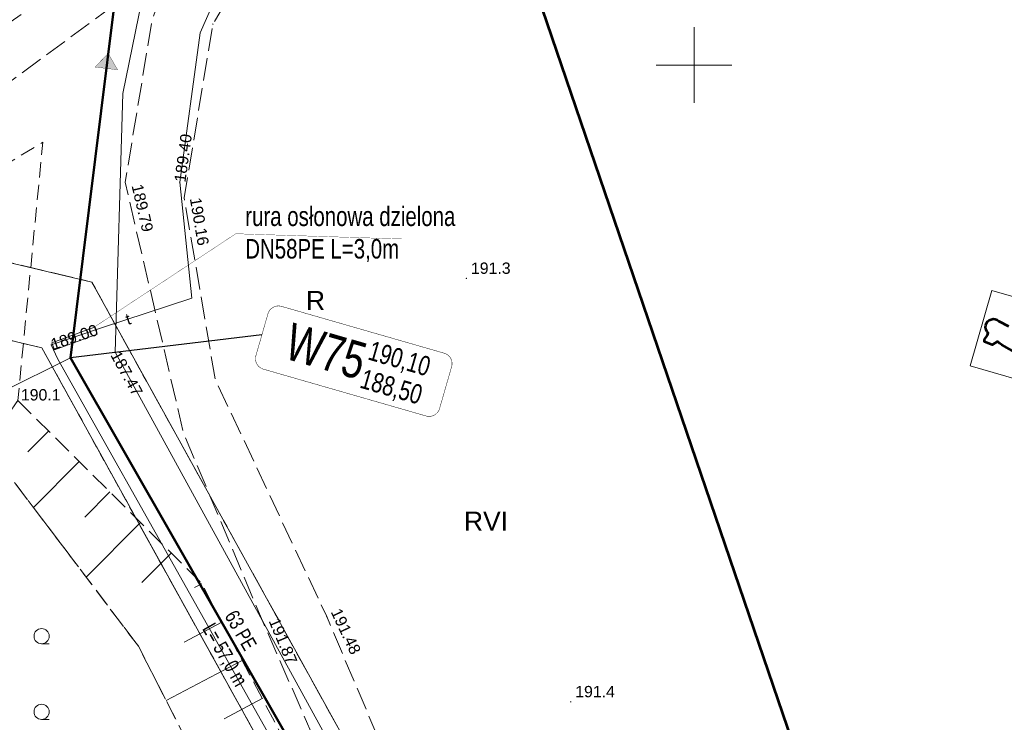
# Model space of a CAD drawing. Header units: metres. Extents: x 7482748 to 7484637, y 5684406 to 5687014.
# Tile 15 of 180: x 7482955 to 7483020, y 5684707 to 5684753. Entities that reach past the tile are written whole.
import ezdxf
from ezdxf.enums import TextEntityAlignment as Align
from ezdxf.lldxf.tags import DXFTag

# ---------------------------------------------------------------- set-up
doc = ezdxf.new("R2010")
doc.units = ezdxf.units.M
doc.header["$MEASUREMENT"] = 0
for name, pattern in [('1', [1.5, 1, -0.5]), ('BUBZ01_500', [1.75, 1.25, -0.5]), ('KTJZ01_500', [2, 1.5, -0.5]), ('l217_500', [2, 1.5, -0.5]), ('l218_500', [1, 0.5, -0.5]), ('PTTL_500', [1.5, 1, -0.5])]:
    doc.linetypes.add(name, pattern=pattern)
for name, color, linetype, lineweight in [('.domiar', 250, 'Continuous', 9), ('.ks tłoczny', 104, 'Continuous', 50), ('_Dzialki', 7, 'Continuous', 0), ('_Kontury', 7, 'Continuous', 0), ('_Kontury_opis', 7, 'Continuous', 0), ('_Podzial_sekcyjny_krzyze', 7, '1', 13), ('_Szkic_arkuszy', 7, 'Continuous', 0), ('_Uzytki', 7, 'Continuous', 0), ('_Uzytki_opis', 7, 'Continuous', 0), ('_Zakres2', 7, 'Continuous', 0), ('BUBZ02_D', 7, 'BUBZ01_500', 13), ('BUBZ02_G', 7, 'BUBZ01_500', 13), ('BUBZ02_W', 7, 'Continuous', 13), ('PTTL04_P', 7, 'Continuous', 13), ('RTPW01_P', 7, 'Continuous', 0), ('RTPW02_P', 7, 'Continuous', 0)]:
    doc.layers.add(name, color=color, linetype=linetype, lineweight=lineweight)
for name, color, linetype, lineweight, true_color, transparency in [('GES__SUPS01_07G', 7, 'Continuous', 13, 0xff9100, 0.25), ('GES__SUPS01_08G', 5, 'Continuous', 13, 0x0000ff, 0.25), ('GES__SUPT_pT', 7, 'Continuous', 13, 0xff9100, 0.25)]:
    doc.layers.add(name, color=color, linetype=linetype, lineweight=lineweight, true_color=true_color, transparency=transparency)
for name, color, linetype, lineweight, true_color in [('GES__SUPS01_07P', 7, 'Continuous', 13, 0xff9100), ('GES__SUPS01_08P', 5, 'Continuous', 13, 0x0000ff), ('GES__SUPT_pL', 7, 'Continuous', 13, 0xff9100), ('GES__SUPW_01_pL', 5, 'Continuous', 13, 0x0000ff)]:
    doc.layers.add(name, color=color, linetype=linetype, lineweight=lineweight, true_color=true_color)
doc.layers.add('IS_kanalizacja_sanitarna', color=7, linetype='SOLID', true_color=0x000000)
doc.layers.add('IS_Opisy_działek_Net', color=7, linetype='SOLID', true_color=0x000000)
doc.layers.add('IS_Węzeł_sieci_kanalizacyjnej_-_opisy', color=7, linetype='Continuous')
for name, color, linetype, lineweight, transparency in [('KTJZ01_O', 7, 'KTJZ01_500', 13, 0.5), ('PTTL04_O', 7, 'PTTL_500', 13, 0.5), ('RTPW01_G', 7, 'Continuous', 13, 0.25), ('RTPW02_G', 7, 'Continuous', 13, 0.25)]:
    doc.layers.add(name, color=color, linetype=linetype, lineweight=lineweight, transparency=transparency)
doc.styles.get("Standard").update_dxf_attribs({"font": 'simplex.shx', "width": 0.75})
doc.styles.add('Style-Arial', font='arial.ttf')
tags = doc.linetypes.add('SOLID', pattern=[10, 10, 0]).pattern_tags.tags
tags[6:7] = [DXFTag(74, 4), DXFTag(75, 0), DXFTag(340, '0'), DXFTag(46, 0.0), DXFTag(50, 0.0), DXFTag(44, 0.0), DXFTag(45, 0.0)]
tags[4:5] = [DXFTag(74, 4), DXFTag(75, 0), DXFTag(340, '0'), DXFTag(46, 0.0), DXFTag(50, 0.0), DXFTag(44, 0.0), DXFTag(45, 0.0)]

# ---------------------------------------------------------------- blocks, each defined once
blk = doc.blocks.new('SUPS01')
at = {"layer": 'GES__SUPS01_08P', "linetype": 'Continuous', "lineweight": 13}
h = blk.add_hatch(color=256, dxfattribs=at)
edge = h.paths.add_edge_path()
edge.add_arc((0, 0), 0.045, 0, 360)
blk = doc.blocks.new('RTPW01_3')
at = {"layer": 'RTPW02_P', "linetype": 'Continuous', "lineweight": 0}
h = blk.add_hatch(color=256, dxfattribs=at)
edge = h.paths.add_edge_path()
edge.add_arc((0, 0), 0.045, 0, 360)
blk = doc.blocks.new('RTPW01')
at = {"layer": 'RTPW01_P', "linetype": 'Continuous', "lineweight": 0}
h = blk.add_hatch(color=256, dxfattribs=at)
edge = h.paths.add_edge_path()
edge.add_arc((0, 0), 0.045, 0, 360)
blk = doc.blocks.new('PTTL04_1')
at = {"layer": 'PTTL04_P', "linetype": 'Continuous', "lineweight": 13}
for p, q in [((-5, 2), (-4.5, 2)), ((5, 2), (5.5, 2)), ((-2.5, -0.5), (-2, -0.5)), ((2.5, -0.5), (3, -0.5)), ((-5, -3), (-4.5, -3)), ((5, -3), (5.5, -3))]:
    blk.add_line(p, q, dxfattribs=at)
for centre in [(-5, 2.5), (5, 2.5), (-2.5, 0), (2.5, 0), (-5, -2.5), (5, -2.5)]:
    blk.add_circle(centre, 0.5, dxfattribs=at)
for centre in [(0, 2.5), (0, -2.5)]:
    blk.add_arc(centre, 0.55, 320.48, 219.52, dxfattribs=at)
blk = doc.blocks.new('SUPS01_7')
at = {"layer": 'GES__SUPS01_07P', "linetype": 'Continuous', "lineweight": 13}
h = blk.add_hatch(color=256, dxfattribs=at)
edge = h.paths.add_edge_path()
edge.add_arc((0, 0), 0.045, 0, 360)

msp = doc.modelspace()

# ---------------------------------------------------------------- hatches: boundary and pattern name
at = {"layer": 'IS_kanalizacja_sanitarna', "linetype": 'Continuous', "ltscale": 0.01}
msp.add_hatch(color=256, dxfattribs=at).paths.add_polyline_path([(7482961.27944, 5684750.77231), (7482960.41233, 5684749.87197), (7482961.90097, 5684749.68778)])

# ---------------------------------------------------------------- linework, layer by layer
at = {"layer": '.domiar', "linetype": 'Continuous', "lineweight": 20}
msp.add_lwpolyline([(7482960.36861, 5684732.68522), (7482957.55847, 5684731.63491), (7482957.73352, 5684731.16656), (7482960.54366, 5684732.21686), (7482960.36861, 5684732.68522)], dxfattribs=at)
at = {"layer": '.domiar', "linetype": 'Continuous'}
msp.add_lwpolyline([(7482958.78983, 5684730.65057), (7482954.18107, 5684728.35436), (7482954.18107, 5684728.35436)], dxfattribs=at)
at = {"layer": '.ks tłoczny', "linetype": 'Continuous'}
for points in [[(7482963.64626, 5684769.90162), (7482958.78983, 5684730.65057)], [(7482958.78983, 5684730.65057), (7482987.07978, 5684681.17974)]]:
    msp.add_lwpolyline(points, dxfattribs=at)
at = {"layer": '_Dzialki', "color": 96, "linetype": 'Continuous', "true_color": 0x008000, "flags": 128}
for points in [[(7482960.19, 5684735.66), (7482933.24, 5684742.05)], [(7482956.89, 5684731.31), (7482931.62, 5684737.3)], [(7482989.3, 5684682.98), (7482960.19, 5684735.66)], [(7482984.44, 5684681.45), (7482956.89, 5684731.31)]]:
    msp.add_lwpolyline(points, dxfattribs=at)
at = {"layer": '_Kontury', "color": 96, "linetype": 'l217_500', "true_color": 0x008000, "flags": 128}
for points in [[(7482951.64, 5684737.69), (7482960.19, 5684735.66)], [(7482960.19, 5684735.66), (7482989.3, 5684682.98)], [(7482956.89, 5684731.31), (7482945.83, 5684733.93)], [(7482984.44, 5684681.45), (7482956.89, 5684731.31)]]:
    msp.add_lwpolyline(points, dxfattribs=at)
at = {"layer": '_Podzial_sekcyjny_krzyze', "linetype": 'Continuous'}
for p, q in [((7483000, 5684747.5), (7483000, 5684752.5)), ((7482997.5, 5684750), (7483002.5, 5684750))]:
    msp.add_line(p, q, dxfattribs=at)
at = {"layer": '_Szkic_arkuszy', "color": 7, "linetype": 'Continuous', "lineweight": 0, "flags": 128}
msp.add_lwpolyline([(7483019.66, 5684735.11), (7483018.23, 5684730.12), (7483025.3, 5684728.08), (7483026.73, 5684733.08), (7483019.66, 5684735.11)], close=True, dxfattribs=at)
at = {"layer": '_Szkic_arkuszy', "color": 252, "linetype": 'Continuous', "lineweight": 53, "flags": 128}
msp.add_lwpolyline([(7483021.69, 5684730.74), (7483020.34, 5684731.5), (7483020.2, 5684731.59), (7483020.05, 5684731.73), (7483019.69, 5684731.5), (7483019.18, 5684731.7), (7483019.19, 5684731.86), (7483019.38, 5684732.15), (7483019.42, 5684732.3), (7483019.33, 5684732.42), (7483019.28, 5684732.54), (7483019.25, 5684732.68), (7483019.27, 5684732.81), (7483019.32, 5684732.94), (7483019.39, 5684733.05), (7483019.5, 5684733.13), (7483019.62, 5684733.19), (7483019.75, 5684733.22), (7483019.89, 5684733.2), (7483020.02, 5684733.16), (7483020.13, 5684733.08), (7483020.78, 5684732.75)], dxfattribs=at)
at = {"layer": '_Uzytki', "color": 96, "linetype": 'l218_500', "true_color": 0x008000, "flags": 128}
for points in [[(7482951.64, 5684737.69), (7482960.19, 5684735.66)], [(7482960.19, 5684735.66), (7482989.3, 5684682.98)], [(7482945.83, 5684733.93), (7482956.89, 5684731.31)], [(7482956.89, 5684731.31), (7482984.44, 5684681.45)]]:
    msp.add_lwpolyline(points, dxfattribs=at)
at = {"layer": '_Zakres2', "color": 250, "linetype": 'Continuous', "lineweight": 53, "flags": 128}
msp.add_lwpolyline([(7483096.11, 5684919.96), (7483039.08, 5684817.62), (7483036.61, 5684813.88), (7483010.05, 5684779.5), (7483004.86, 5684774.26), (7482998.22, 5684770.3), (7482989.37, 5684766.48), (7482989.63, 5684754.69), (7483011.57, 5684690.34), (7483013.17, 5684679.95), (7483016.73, 5684657.1), (7483121.53, 5684669.63)], dxfattribs=at)
at = {"layer": 'BUBZ02_D', "linetype": 'BUBZ01_500', "lineweight": 13, "flags": 128}
msp.add_lwpolyline([(7482988.27, 5684599.02), (7482985.17, 5684598.78), (7482981.96, 5684624.28), (7482980.31, 5684649.57), (7482972.81, 5684692.91), (7482963.28, 5684711.58), (7482953.24, 5684724.86), (7482955.31, 5684727.83)], dxfattribs=at)
at = {"layer": 'BUBZ02_G', "linetype": 'BUBZ01_500', "lineweight": 13, "flags": 128}
msp.add_lwpolyline([(7482955.31, 5684727.83), (7482967.42, 5684715.78), (7482978.03, 5684695.68), (7482987.21, 5684651.72), (7482987.19, 5684622.94), (7482988.27, 5684599.02)], dxfattribs=at)
at = {"layer": 'BUBZ02_W', "linetype": 'Continuous', "lineweight": 13}
for p, q in [((7482957.34, 5684725.81), (7482955.97, 5684724.44)), ((7482959.37, 5684723.79), (7482956.34, 5684720.76)), ((7482961.39, 5684721.78), (7482959.74, 5684720.11)), ((7482963.42, 5684719.76), (7482959.83, 5684716.15)), ((7482965.45, 5684717.74), (7482963.51, 5684715.79)), ((7482967.46, 5684715.71), (7482966.99, 5684715.46)), ((7482968.79, 5684713.18), (7482966.3, 5684711.86)), ((7482970.13, 5684710.65), (7482965.11, 5684708)), ((7482971.46, 5684708.12), (7482968.94, 5684706.79))]:
    msp.add_line(p, q, dxfattribs=at)
at = {"layer": 'GES__SUPT_pL', "linetype": 'Continuous', "lineweight": 13, "flags": 128}
msp.add_lwpolyline([(7483018.33, 5684832.1), (7483009.57, 5684819.46), (7483005.97, 5684814.26), (7482997.04, 5684802.88), (7482989.44, 5684793.76), (7482986.97, 5684788.18), (7482983.63, 5684779.34), (7482978.01, 5684770.05), (7482970.94, 5684760.29), (7482967.36, 5684752.13), (7482966.01, 5684742.27), (7482966.81, 5684734.59), (7482960.83, 5684732.63), (7482957.52, 5684731.51), (7482957.96, 5684730.57), (7482966.66, 5684715.1), (7482974.89, 5684700.44)], dxfattribs=at)
at = {"layer": 'GES__SUPW_01_pL', "linetype": 'Continuous', "lineweight": 13, "flags": 128}
msp.add_lwpolyline([(7482978.13, 5684794.38), (7482978.28, 5684794.11), (7482981.4, 5684782.91), (7482964.54, 5684759.37), (7482962.24, 5684748.13), (7482961.73, 5684731.02), (7482983.55, 5684691.26), (7482986.84, 5684677.89), (7482989.03, 5684626.98), (7482989.76, 5684611.52), (7482989.56, 5684607.78), (7482992.79, 5684607.85), (7482994.17, 5684602.1), (7482992.28, 5684593.92), (7482992.62, 5684588.09), (7482993.51, 5684567.94), (7483034.64, 5684499.37)], dxfattribs=at)
at = {"layer": 'IS_kanalizacja_sanitarna', "linetype": 'Continuous', "ltscale": 0.01, "const_width": 0.02}
msp.add_lwpolyline([(7482961.27944, 5684750.77231), (7482960.41233, 5684749.87197), (7482961.90097, 5684749.68778), (7482961.27944, 5684750.77231)], dxfattribs=at)
at = {"layer": 'IS_Opisy_działek_Net', "linetype": 'Continuous', "ltscale": 0.01, "const_width": 0.02}
msp.add_lwpolyline([(7482960.36861, 5684732.68522), (7482969.71221, 5684738.85121), (7482980.73439, 5684738.50241)], dxfattribs=at)
at = {"layer": 'IS_Węzeł_sieci_kanalizacyjnej_-_opisy', "color": 18, "linetype": 'SOLID', "ltscale": 0.01, "true_color": 0x000000, "const_width": 0.03}
msp.add_lwpolyline([(7482971.53287, 5684729.90029), (7482982.28607, 5684726.80438, 0.414214), (7482983.17717, 5684727.29707), (7482983.97397, 5684730.06465, 0.414214), (7482983.48128, 5684730.95575), (7482972.72808, 5684734.05166, 0.414214), (7482971.83698, 5684733.55897), (7482971.04018, 5684730.79139, 0.414214), (7482971.53287, 5684729.90029)], format="xyb", dxfattribs=at)
at = {"layer": 'IS_Węzeł_sieci_kanalizacyjnej_-_opisy', "color": 18, "linetype": 'SOLID', "ltscale": 0.01, "true_color": 0x000000}
msp.add_lwpolyline([(7482971.43858, 5684732.17518), (7482958.78983, 5684730.65057)], dxfattribs=at)
at = {"layer": 'KTJZ01_O', "linetype": 'KTJZ01_500', "lineweight": 13, "flags": 128}
for points in [[(7483034.03, 5684501.44), (7483012.09, 5684536.71), (7482999.53, 5684555.07), (7482994.24, 5684566.08), (7482991.84, 5684579.47), (7482992.06, 5684595.48), (7482993.47, 5684628), (7482991.4, 5684658.49), (7482989.4, 5684681.32), (7482975.72, 5684713.54), (7482968.35, 5684729.24), (7482966.3, 5684741.22), (7482968.2, 5684752.71), (7482984.72, 5684780.21), (7482989.8, 5684795.34), (7482981.09, 5684788.49), (7482982.4, 5684782.93), (7482977.78, 5684775.95), (7482968.56, 5684761.85), (7482965.35, 5684756.34), (7482964.19, 5684752.99), (7482962.4, 5684742.25), (7482966.26, 5684725.68), (7482971.59, 5684713), (7482986.45, 5684679.02), (7482988.5, 5684659.07), (7482990.64, 5684627.16), (7482990.61, 5684609.06), (7482990.25, 5684595.88), (7482989.81, 5684578.91), (7482992.48, 5684565.38), (7482998.03, 5684554.38), (7483010.55, 5684535.49), (7483031.68, 5684499.41)], [(7482933.06, 5684732.88), (7482964.84, 5684756.3), (7482965.35, 5684756.34), (7482968.56, 5684761.85), (7482967.15, 5684761.45), (7482931.79, 5684736.78)]]:
    msp.add_lwpolyline(points, dxfattribs=at)
at = {"layer": 'PTTL04_O', "linetype": 'PTTL_500', "lineweight": 13, "flags": 128}
msp.add_lwpolyline([(7482933.74, 5684730.8), (7482956.96, 5684744.9), (7482955.31, 5684727.83), (7482953.24, 5684724.86), (7482963.28, 5684711.58), (7482972.81, 5684692.91), (7482980.31, 5684649.57), (7482981.96, 5684624.28), (7482985.17, 5684598.78), (7482985.29, 5684567.42), (7482996.04, 5684546.89), (7482980.03, 5684529.61), (7482952.56, 5684530.08)], dxfattribs=at)

# ---------------------------------------------------------------- block references
at = {"layer": 'GES__SUPS01_07P', "linetype": 'Continuous', "lineweight": 13, "rotation": 270}
for p in [(7482966.01, 5684742.27), (7482957.52, 5684731.51)]:
    msp.add_blockref('SUPS01_7', p, dxfattribs=at)
at = {"layer": 'GES__SUPS01_08P', "linetype": 'Continuous', "lineweight": 13}
msp.add_blockref('SUPS01', (7482961.73, 5684731.02), dxfattribs=at)
at = {"layer": 'PTTL04_P', "linetype": 'Continuous', "lineweight": 13}
msp.add_blockref('PTTL04_1', (7482951.88, 5684709.75), dxfattribs=at)
at = {"layer": 'RTPW01_P', "linetype": 'Continuous', "lineweight": 0}
for p in [(7482984.95, 5684735.9), (7482991.84, 5684707.91)]:
    msp.add_blockref('RTPW01', p, dxfattribs=at)
at = {"layer": 'RTPW02_P', "linetype": 'Continuous', "lineweight": 0}
for p in [(7482968.2, 5684752.71), (7482962.4, 5684742.25), (7482966.3, 5684741.22), (7482975.72, 5684713.54), (7482971.59, 5684713)]:
    msp.add_blockref('RTPW01_3', p, dxfattribs=at)

# ---------------------------------------------------------------- texts
at = {"layer": '_Kontury_opis', "color": 96, "linetype": 'Continuous', "lineweight": 13, "true_color": 0x008000, "style": 'Style-Arial'}
msp.add_text('RVI', height=1.25, dxfattribs=at).set_placement((7482984.79, 5684719.23))
at = {"layer": '_Uzytki_opis', "color": 96, "linetype": 'Continuous', "lineweight": 13, "true_color": 0x008000, "style": 'Style-Arial'}
msp.add_text('R', height=1.25, dxfattribs=at).set_placement((7482974.35, 5684733.82))
at = {"layer": 'GES__SUPS01_07G', "linetype": 'Continuous', "lineweight": 13, "style": 'Style-Arial'}
for s, rotation, p in [('189.40', 82.2, (7482966.01, 5684742.27)), ('189.00', 18.69, (7482957.52, 5684731.51))]:
    msp.add_text(s, height=0.75, rotation=rotation, dxfattribs=at).set_placement(p, align=Align.MIDDLE_LEFT)
at = {"layer": 'GES__SUPS01_08G', "linetype": 'Continuous', "lineweight": 13, "style": 'Style-Arial'}
msp.add_text('187.47', height=0.75, rotation=298.76, dxfattribs=at).set_placement((7482961.73, 5684731.02), align=Align.MIDDLE_LEFT)
at = {"layer": 'GES__SUPT_pT', "linetype": 'Continuous', "lineweight": 13, "style": 'Style-Arial'}
msp.add_text('t', height=0.75, rotation=18.15, dxfattribs=at).set_placement((7482962.6, 5684733.21), align=Align.MIDDLE_CENTER)
at = {"layer": 'IS_Opisy_działek_Net', "linetype": 'Continuous', "ltscale": 0.01, "insert": (7482970.33691, 5684736.97231), "char_height": 1.2888, "attachment_point": 7}
msp.add_mtext('{\\fArial|b0|i0|c238|p34;rura osłonowa dzielona\\PDN58PE L=3,0m}', dxfattribs=at)
at = {"layer": 'IS_Opisy_działek_Net', "linetype": 'Continuous', "ltscale": 0.01, "char_height": 0.9648, "rotation": 299.7385491}
for s, insert, attachment_point in [('{\\fArial|b0|i0|c238|p34;63 PE}', (7482968.93196, 5684713.58818), 7), ('\\fArial|b0|i0;L= 57,0 m', (7482968.30679, 5684713.23103), 1)]:
    msp.add_mtext(s, dxfattribs=dict(at, insert=insert, attachment_point=attachment_point))
at = {"layer": 'IS_Węzeł_sieci_kanalizacyjnej_-_opisy', "color": 18, "linetype": 'SOLID', "ltscale": 0.01, "true_color": 0x000000, "rotation": 343.9385491}
for s, insert, char_height, attachment_point in [('\\fArial|b0|i0;W75', (7482977.86187, 5684729.14831), 2.448, 9), ('\\fArial|b0|i0;190,10', (7482978.30524, 5684730.32684), 1.2888, 7), ('\\fArial|b0|i0;188,50', (7482978.19169, 5684729.93246), 1.2888, 1)]:
    msp.add_mtext(s, dxfattribs=dict(at, insert=insert, char_height=char_height, attachment_point=attachment_point))
at = {"layer": 'RTPW01_G', "linetype": 'Continuous', "lineweight": 13, "style": 'Style-Arial'}
for s, p in [('191.3', (7482985.25, 5684736.2)), ('190.1', (7482955.51, 5684727.83)), ('191.4', (7482992.14, 5684708.21))]:
    msp.add_text(s, height=0.75, dxfattribs=at).set_placement(p)
at = {"layer": 'RTPW02_G', "linetype": 'Continuous', "lineweight": 13, "style": 'Style-Arial'}
for s, rotation, p in [('189.79', 283.11, (7482962.82, 5684742.03)), ('190.16', 279.71, (7482966.67, 5684741.18)), ('191.48', 295.15, (7482975.97, 5684713.86)), ('191.87', 292.8, (7482971.87, 5684713.26))]:
    msp.add_text(s, height=0.75, rotation=rotation, dxfattribs=at).set_placement(p)

doc.saveas('drawing.dxf')
